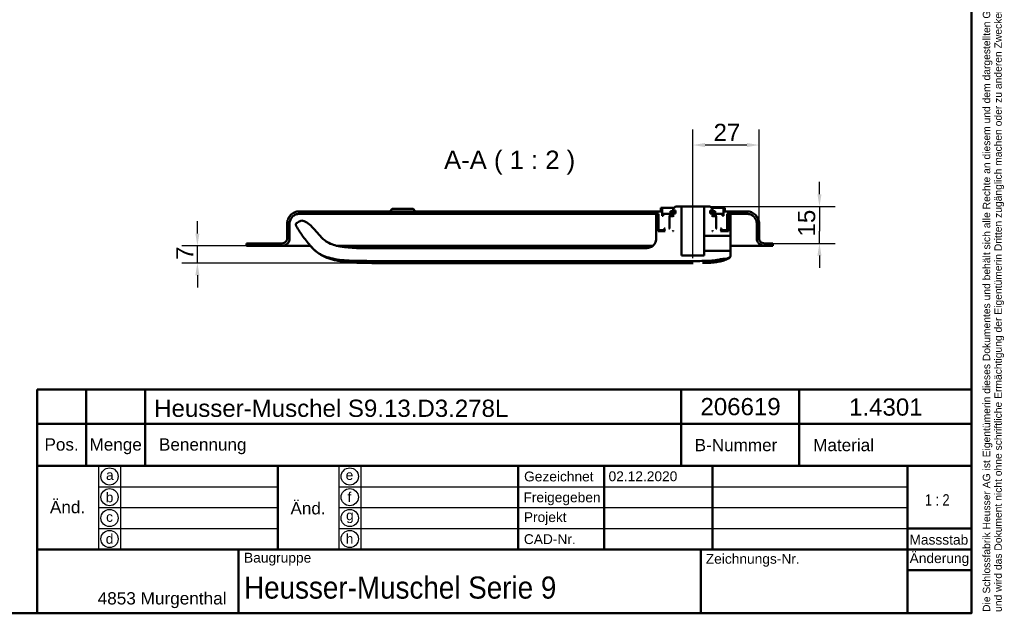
# Model space of a CAD drawing. Header units: millimetres. Extents: x 20 to 833, y 20 to 574.
# Tile 7 of 10: x 433 to 833, y 20 to 261. Entities that reach past the tile are written whole.
import ezdxf
from ezdxf.enums import TextEntityAlignment as Align

# ---------------------------------------------------------------- set-up
doc = ezdxf.new("R2010")
doc.units = ezdxf.units.MM
doc.header["$LTSCALE"] = 2
for name, color, linetype, lineweight in [('Bemaßungen(DIN)', 7, 'Continuous', 25), ('Mittellinie(DIN)', 7, 'Continuous', 25), ('Sichtbare Kanten(DIN)', 7, 'Continuous', 50), ('Skizziergeometrie(DIN)', 7, 'Continuous', 50), ('Skizzierlinie(DIN)', 7, 'Continuous', 25), ('Symbole(DIN)', 7, 'Continuous', 25)]:
    doc.layers.add(name, color=color, linetype=linetype, lineweight=lineweight)
doc.styles.add('Aktuell-DIN', font='arial.ttf')
doc.styles.add('Aktuell-DINGroßer Text', font='arial.ttf')
doc.styles.add('STANDARD-DIN~0', font='arial.ttf')
doc.styles.add('Textstil10', font='arial.ttf')
doc.styles.add('Textstil41', font='arial.ttf', dxfattribs={"width": 0.8})
doc.styles.add('Textstil83', font='arial.ttf', dxfattribs={"width": 0.8})
doc.dimstyles.new('CAD-LAN', dxfattribs={"dimscale": 2, "dimtxt": 3.5, "dimasz": 2.5, "dimexe": 3.175, "dimexo": 0, "dimgap": 0.8, "dimtad": 1, "dimrnd": 1e-08, "dimtxsty": 'STANDARD-DIN~0', "dimcen": 0.09, "dimdle": 10, "dimclrd": 250, "dimclre": 250, "dimclrt": 250, "dimadec": 0, "dimazin": 2, "dimtfac": 1, "dimtmove": 0, "dimatfit": 3, "dimfxl": 1, "dimtolj": 1, "dimtzin": 0, "dimlwd": 25, "dimlwe": 25, "dimarcsym": 0})

# ---------------------------------------------------------------- blocks, each defined once
blk = doc.blocks.new('Ränder Standardrahmen')
at = {"layer": 'Skizziergeometrie(DIN)', "flags": 128}
blk.add_lwpolyline([(10, 10), (10, 287), (410, 287), (410, 10), (10, 10)], dxfattribs=at)
blk = doc.blocks.new('Schriftfelder Heusser')
at = {"layer": 'Skizziergeometrie(DIN)'}
for p, q in [((101, 229.92), (101, 236.92)), ((101, 236.92), (291, 236.92)), ((111, 229.92), (111, 236.92)), ((123, 229.92), (123, 236.92)), ((232, 229.92), (232, 236.92)), ((256, 229.92), (256, 236.92)), ((291, 236.92), (291, 229.92)), ((101, 191.42), (101, 229.92)), ((101, 229.92), (291, 229.92)), ((111, 229.92), (111, 221.42)), ((123, 229.92), (123, 221.42)), ((232, 229.92), (232, 221.42)), ((256, 229.92), (256, 221.42)), ((291, 229.92), (291, 191.42)), ((101, 221.42), (291, 221.42)), ((150, 221.42), (150, 204.42)), ((198.85, 221.42), (198.85, 204.42)), ((216.35, 221.42), (216.35, 204.42)), ((238.35, 221.42), (238.35, 204.42)), ((278, 221.42), (278, 191.42)), ((278, 208.67), (291, 208.67)), ((101, 204.42), (291, 204.42)), ((142, 204.42), (142, 191.42)), ((236, 204.42), (236, 191.42)), ((278, 200.17), (291, 200.17)), ((291, 191.42), (101, 191.42))]:
    blk.add_line(p, q, dxfattribs=at)
at = {"layer": 'Skizzierlinie(DIN)'}
for p, q in [((113.5, 221.42), (113.5, 204.42)), ((118, 221.42), (118, 204.42)), ((162.35, 221.42), (162.35, 204.42)), ((166.85, 221.42), (166.85, 204.42)), ((113.5, 217.17), (150, 217.17)), ((162.35, 217.17), (278, 217.17)), ((113.5, 212.92), (150, 212.92)), ((162.35, 212.92), (278, 212.92)), ((113.5, 208.67), (150, 208.67)), ((162.35, 208.67), (278, 208.67))]:
    blk.add_line(p, q, dxfattribs=at)
for centre in [(115.75, 219.25), (164.6, 219.25), (115.75, 215.04), (164.6, 215.04), (115.75, 210.79), (164.6, 210.79), (115.75, 206.54), (164.6, 206.54)]:
    blk.add_circle(centre, 1.75, dxfattribs=at)
at = {"layer": 'Symbole(DIN)', "color": 7, "insert": (293.33, 191.7), "char_height": 1.5, "width": 182.3003, "attachment_point": 1, "rotation": 90, "line_spacing_factor": 0.944221, "style": 'Aktuell-DIN'}
blk.add_mtext('\\fArial|b0|i0;\\H1.5000;Die Schlossfabrik Heusser AG ist Eigentümerin dieses Dokumentes und behält sich alle Rechte an diesem und dem dargestellten Gegenstand vor. Der Empfänger anerkennt diese Rechte\\Pund wird das Dokument nicht ohne schriftliche Ermächtigung der Eigentümerin Dritten zugänglich machen oder zu anderen Zwecken verwenden, zu dem es ihm übergeben worden ist.\\P ', dxfattribs=at)
at = {"layer": 'Symbole(DIN)', "color": 179, "true_color": 0x262659, "style": 'Aktuell-DIN'}
for s, insert, char_height, attachment_point in [('Pos.', (106, 227), 2.489, 2), ('Menge', (117, 227), 2.489, 2), ('Benennung', (125.81, 225.38), 2.489, 4), ('B-Nummer', (234.74, 225.62), 2.489, 4), ('Material', (265.02, 225.62), 2.489, 5), ('\\fArial|b0|i0;Gezeichnet', (200.05, 219.23), 2, 4), ('\\fArial|b0|i0;a', (115.81, 219.53), 2, 5), ('\\fArial|b0|i0;e', (164.54, 219.53), 2, 5), ('\\fArial|b0|i0;f', (164.55, 215.06), 2, 5), ('\\fArial|b0|i0;b', (115.75, 215), 2, 5), ('\\fArial|b0|i0;Freigegeben', (199.92, 216), 2, 1), ('\\fArial|b0|i0;c', (115.75, 211.01), 2, 5), ('\\fArial|b0|i0;g', (164.63, 211.05), 2, 5), ('\\fArial|b0|i0;Projekt', (200, 211.98), 2, 1), ('\\fArial|b0|i0;d', (115.76, 206.55), 2, 5), ('\\fArial|b0|i0;h', (164.55, 206.57), 2, 5), ('\\fArial|b0|i0;CAD-Nr.', (200, 207.5), 2, 1), ('\\fArial|b0|i0;\\H2.0000;Massstab', (284.39, 206.37), 2, 5), ('\\fArial|b0|i0;\\H2.0000;Baugruppe', (143.1, 203.73), 2, 1), ('\\fArial|b0|i0;Zeichnungs-Nr.', (237, 203.5), 2, 1), ('\\fArial|b0|i0;\\H2.5000;4853 Murgenthal', (113.33, 192.46), 2.5, 7)]:
    blk.add_mtext(s, dxfattribs=dict(at, insert=insert, char_height=char_height, attachment_point=attachment_point))
at = {"layer": 'Symbole(DIN)', "color": 179, "true_color": 0x262659, "attachment_point": 5, "style": 'Aktuell-DIN'}
for s, insert, char_height, width in [('Änd.', (107.21, 213), 2.489, 12.3494), ('Änd.', (156.12, 212.76), 2.489, 12.3494), ('\\fArial|b0|i0;Änderung', (284.51, 202.33), 2, 12.1143)]:
    blk.add_mtext(s, dxfattribs=dict(at, insert=insert, char_height=char_height, width=width))
at = {"layer": 'Symbole(DIN)', "color": 7, "insert": (143.1, 196.62), "char_height": 4.5, "width": 90.18, "attachment_point": 4, "style": 'Aktuell-DIN'}
blk.add_mtext('\\fArial|b0|i0;\\W0.90;\\H4.5000;Heusser-Muschel Serie 9', dxfattribs=at)
at = {"layer": 'Symbole(DIN)', "color": 179, "true_color": 0x262659, "style": 'Textstil10'}
blk.add_attdef('ERSTELLUNGSDATUM_001', (217.23, 218.29), '', height=2, dxfattribs=at)
at = {"layer": 'Symbole(DIN)', "color": 179, "true_color": 0x262659}
for tag, height, style, p in [('AUTOR', 2.49, 'Aktuell-DIN', (240.03, 219.26)), ('KONTROLLDATUM', 2, 'Textstil10', (217.42, 215.04)), ('KONTROLLIERT_VON', 2, 'Textstil10', (239.98, 215.05))]:
    blk.add_attdef(tag, text='', height=height, dxfattribs=dict(at, style=style)).set_placement(p, align=Align.MIDDLE_LEFT)
at = {"layer": 'Symbole(DIN)', "color": 7, "style": 'Textstil83', "width": 0.8}
blk.add_attdef('Anfänglicher_Ansichtsmaßstab_001', (281.57, 213.34), '', height=2.3, dxfattribs=at)
at = {"layer": 'Symbole(DIN)', "color": 179, "true_color": 0x262659, "style": 'Textstil10'}
blk.add_attdef('PROJEKT', text='', height=2, dxfattribs=at).set_placement((217.77, 209.72), align=Align.BOTTOM_LEFT)
at = {"layer": 'Symbole(DIN)', "color": 7, "style": 'Textstil41', "width": 0.8}
blk.add_attdef('STATUS', text='', height=5, dxfattribs=at).set_placement((284.53, 195.86), align=Align.MIDDLE_CENTER)
blk = doc.blocks.new('*D11')
at = {"layer": 'Bemaßungen(DIN)', "color": 250, "linetype": 'Continuous', "lineweight": 25, "true_color": 0x3f3f3f, "transparency": 16777216}
for p, q in [((758.23, 190.48), (758.23, 195.48)), ((713.73, 185.48), (764.58, 185.48)), ((758.23, 185.48), (758.23, 180.48)), ((758.23, 180.48), (758.23, 175.48)), ((758.23, 170.48), (758.23, 175.48)), ((738.23, 170.48), (764.58, 170.48)), ((758.23, 165.48), (758.23, 160.48))]:
    blk.add_line(p, q, dxfattribs=at)
at = {"layer": 'Bemaßungen(DIN)', "color": 250, "linetype": 'Continuous', "true_color": 0x3f3f3f, "transparency": 16777216}
for points in [[(757.4, 190.48), (759.06, 190.48), (758.23, 185.48)], [(757.4, 165.48), (759.06, 165.48), (758.23, 170.48)]]:
    blk.add_solid(points, dxfattribs=at)
at = {"layer": 'Defpoints', "color": 0, "linetype": 'Continuous', "transparency": 16777216}
for p in [(713.73, 185.48), (738.23, 170.48), (758.23, 170.48)]:
    blk.add_point(p, dxfattribs=at)
at = {"layer": 'Bemaßungen(DIN)', "color": 250, "linetype": 'Continuous', "lineweight": 25, "true_color": 0x3f3f3f, "transparency": 16777216, "insert": (749.48, 173.27), "char_height": 7, "attachment_point": 1, "rotation": 90, "style": 'STANDARD-DIN~0'}
blk.add_mtext('\\A1;15', dxfattribs=at)
blk = doc.blocks.new('*D12')
at = {"layer": 'Bemaßungen(DIN)', "color": 250, "linetype": 'Continuous', "lineweight": 25, "true_color": 0x3f3f3f, "transparency": 16777216}
for p, q in [((706.73, 190.48), (706.73, 216.83)), ((733.73, 178.48), (733.73, 216.83)), ((728.73, 210.48), (711.73, 210.48))]:
    blk.add_line(p, q, dxfattribs=at)
at = {"layer": 'Bemaßungen(DIN)', "color": 250, "linetype": 'Continuous', "true_color": 0x3f3f3f, "transparency": 16777216}
for points in [[(711.73, 211.32), (711.73, 209.65), (706.73, 210.48)], [(728.73, 211.32), (728.73, 209.65), (733.73, 210.48)]]:
    blk.add_solid(points, dxfattribs=at)
at = {"layer": 'Defpoints', "color": 0, "linetype": 'Continuous', "transparency": 16777216}
for p in [(706.73, 210.48), (706.73, 190.48), (733.73, 178.48)]:
    blk.add_point(p, dxfattribs=at)
at = {"layer": 'Bemaßungen(DIN)', "color": 250, "linetype": 'Continuous', "lineweight": 25, "true_color": 0x3f3f3f, "transparency": 16777216, "insert": (715.16, 219.11), "char_height": 7, "attachment_point": 1, "style": 'STANDARD-DIN~0'}
blk.add_mtext('\\A1;27', dxfattribs=at)
blk = doc.blocks.new('*D13')
at = {"layer": 'Bemaßungen(DIN)', "color": 250, "linetype": 'Continuous', "lineweight": 25, "true_color": 0x3f3f3f, "transparency": 16777216}
for p, q in [((505.23, 174.48), (505.23, 179.48)), ((525.23, 169.48), (498.88, 169.48)), ((505.23, 162.49), (505.23, 169.48)), ((580.02, 162.49), (498.88, 162.49)), ((505.23, 157.49), (505.23, 152.49))]:
    blk.add_line(p, q, dxfattribs=at)
at = {"layer": 'Bemaßungen(DIN)', "color": 250, "linetype": 'Continuous', "true_color": 0x3f3f3f, "transparency": 16777216}
for points in [[(504.4, 174.48), (506.06, 174.48), (505.23, 169.48)], [(504.4, 157.49), (506.06, 157.49), (505.23, 162.49)]]:
    blk.add_solid(points, dxfattribs=at)
at = {"layer": 'Defpoints', "color": 0, "linetype": 'Continuous', "transparency": 16777216}
for p in [(505.23, 169.48), (525.23, 169.48), (580.02, 162.49)]:
    blk.add_point(p, dxfattribs=at)
at = {"layer": 'Bemaßungen(DIN)', "color": 250, "linetype": 'Continuous', "lineweight": 25, "true_color": 0x3f3f3f, "transparency": 16777216, "insert": (496.63, 163.72), "char_height": 7, "attachment_point": 1, "rotation": 90, "style": 'STANDARD-DIN~0'}
blk.add_mtext('\\A1;7', dxfattribs=at)

msp = doc.modelspace()

# ---------------------------------------------------------------- linework, layer by layer
at = {"layer": 'Mittellinie(DIN)', "linetype": 'Continuous'}
msp.add_line((706.73, 164.484), (706.73, 190.484), dxfattribs=at)
at = {"layer": 'Sichtbare Kanten(DIN)'}
for p, q in [((584.48, 184.484), (583.48, 183.484)), ((584.48, 184.484), (592.98, 184.484)), ((592.98, 184.484), (593.98, 183.484)), ((694.23, 184.984), (693.73, 184.984)), ((693.73, 184.984), (693.73, 183.484)), ((693.73, 184.984), (693.73, 183.484)), ((694.23, 181.684), (694.23, 184.984)), ((694.23, 184.984), (699.23, 184.984)), ((699.73, 185.484), (698.73, 184.484)), ((699.73, 185.484), (698.73, 184.484)), ((698.73, 184.484), (698.73, 183.784)), ((698.73, 184.484), (698.73, 183.784)), ((702.18, 185.484), (699.73, 185.484)), ((702.18, 165.484), (702.18, 185.484)), ((702.18, 185.484), (711.28, 185.484)), ((713.73, 185.484), (711.28, 185.484)), ((711.28, 185.484), (711.28, 173.484)), ((714.73, 184.484), (713.73, 185.484)), ((713.73, 185.484), (714.73, 184.484)), ((714.23, 184.984), (719.23, 184.984)), ((714.73, 183.784), (714.73, 184.484)), ((714.73, 184.484), (714.73, 183.784)), ((719.73, 184.984), (719.23, 184.984)), ((719.23, 184.984), (719.23, 181.684)), ((719.73, 183.484), (719.73, 184.984)), ((719.73, 184.984), (719.73, 183.484)), ((693.73, 183.484), (546.73, 183.484)), ((546.73, 182.484), (692.73, 182.484)), ((692.569, 181.985), (691.867, 181.985)), ((691.867, 181.985), (691.867, 174.473)), ((692.569, 175.484), (692.569, 181.985)), ((692.73, 181.985), (692.569, 181.985)), ((692.73, 182.484), (692.73, 176.084)), ((692.73, 182.484), (692.73, 176.084)), ((694.73, 181.684), (694.23, 181.684)), ((697.73, 182.484), (694.73, 182.484)), ((694.73, 182.484), (694.73, 181.684)), ((694.73, 181.684), (694.73, 182.484)), ((697.18, 181.484), (696.98, 181.684)), ((696.98, 181.684), (697.73, 181.684)), ((697.18, 176.684), (697.18, 181.484)), ((697.18, 181.484), (697.43, 181.484)), ((697.43, 181.484), (697.23, 181.284)), ((697.43, 181.484), (697.23, 181.284)), ((697.23, 181.284), (697.23, 176.484)), ((697.23, 181.284), (697.23, 176.484)), ((698.53, 181.484), (697.43, 181.484)), ((699.216, 183.584), (697.713, 183.584)), ((697.713, 183.584), (697.713, 182.684)), ((697.713, 183.584), (697.713, 182.684)), ((697.713, 182.684), (698.73, 182.684)), ((697.73, 181.684), (697.73, 182.484)), ((697.73, 182.484), (698.73, 182.484)), ((698.73, 181.684), (697.73, 181.684)), ((698.73, 181.284), (698.53, 181.484)), ((698.73, 181.484), (698.53, 181.484)), ((698.73, 183.784), (699.63, 183.784)), ((698.73, 182.684), (698.73, 181.284)), ((698.73, 182.684), (698.73, 181.284)), ((699.216, 182.684), (699.216, 183.584)), ((699.63, 183.584), (699.216, 183.584)), ((699.63, 182.684), (699.216, 182.684)), ((699.63, 183.784), (699.63, 182.684)), ((699.63, 182.684), (699.63, 183.784)), ((713.83, 182.684), (713.83, 183.784)), ((713.83, 183.784), (714.73, 183.784)), ((713.83, 182.684), (713.83, 183.784)), ((714.244, 183.584), (713.83, 183.584)), ((714.244, 182.684), (713.83, 182.684)), ((715.747, 183.584), (714.244, 183.584)), ((714.244, 183.584), (714.244, 182.684)), ((714.73, 181.284), (714.73, 182.684)), ((714.73, 182.684), (715.747, 182.684)), ((714.73, 182.684), (714.73, 181.284)), ((714.73, 182.484), (715.73, 182.484)), ((715.73, 181.684), (714.73, 181.684)), ((714.93, 181.484), (714.73, 181.284)), ((714.93, 181.484), (714.73, 181.484)), ((716.03, 181.484), (714.93, 181.484)), ((718.73, 182.484), (715.73, 182.484)), ((715.73, 182.484), (715.73, 181.684)), ((715.73, 181.684), (716.48, 181.684)), ((715.747, 182.684), (715.747, 183.584)), ((715.747, 183.584), (715.747, 182.684)), ((716.23, 181.284), (716.03, 181.484)), ((716.03, 181.484), (716.28, 181.484)), ((716.03, 181.484), (716.23, 181.284)), ((716.23, 176.484), (716.23, 181.284)), ((716.23, 181.284), (716.23, 176.484)), ((716.48, 181.684), (716.28, 181.484)), ((716.28, 181.484), (716.28, 176.684)), ((718.73, 181.684), (718.73, 182.484)), ((718.73, 181.684), (718.73, 182.484)), ((719.23, 181.684), (718.73, 181.684)), ((728.73, 183.484), (719.73, 183.484)), ((720.73, 176.084), (720.73, 182.484)), ((720.73, 182.484), (728.73, 182.484)), ((720.73, 182.484), (720.73, 176.084)), ((721.169, 181.985), (720.73, 181.985)), ((722.053, 181.985), (721.169, 181.985)), ((721.169, 181.985), (721.169, 175.484)), ((722.053, 173.684), (722.053, 181.985)), ((541.73, 178.484), (541.73, 172.484)), ((541.73, 172.484), (541.73, 178.484)), ((542.73, 172.484), (542.73, 178.484)), ((546.686, 179.386), (545.819, 178.856)), ((695.13, 175.984), (695.13, 176.484)), ((695.13, 176.484), (695.43, 176.484)), ((695.43, 176.484), (695.23, 176.284)), ((695.43, 176.484), (695.23, 176.284)), ((695.23, 176.284), (695.23, 175.684)), ((695.23, 176.284), (695.23, 175.684)), ((696.98, 176.484), (697.18, 176.684)), ((697.23, 176.484), (696.98, 176.484)), ((697.23, 176.684), (697.18, 176.684)), ((716.28, 176.684), (716.23, 176.684)), ((716.48, 176.484), (716.23, 176.484)), ((716.28, 176.684), (716.48, 176.484)), ((718.23, 176.284), (718.03, 176.484)), ((718.03, 176.484), (718.33, 176.484)), ((718.03, 176.484), (718.23, 176.284)), ((718.23, 175.684), (718.23, 176.284)), ((718.23, 176.284), (718.23, 175.684)), ((718.33, 176.484), (718.33, 175.984)), ((732.73, 178.484), (732.73, 172.484)), ((733.73, 172.484), (733.73, 178.484)), ((733.73, 178.484), (733.73, 178.484)), ((733.73, 172.484), (733.73, 178.484)), ((541.73, 172.484), (541.73, 172.484)), ((695.43, 175.484), (692.569, 175.484)), ((692.73, 176.084), (692.93, 175.884)), ((692.93, 175.884), (692.73, 176.084)), ((692.93, 175.884), (695.03, 175.884)), ((695.03, 175.884), (695.13, 175.984)), ((695.03, 175.884), (695.23, 175.884)), ((695.23, 175.984), (695.13, 175.984)), ((695.23, 175.684), (695.43, 175.484)), ((695.43, 175.484), (695.23, 175.684)), ((698.53, 175.484), (698.73, 175.684)), ((698.73, 175.484), (698.53, 175.484)), ((698.73, 175.684), (698.73, 175.484)), ((698.73, 175.684), (698.73, 175.484)), ((711.28, 173.484), (721.853, 173.484)), ((711.28, 170.484), (711.28, 173.484)), ((714.73, 175.484), (714.73, 175.684)), ((714.73, 175.684), (714.93, 175.484)), ((714.73, 175.684), (714.73, 175.484)), ((714.93, 175.484), (714.73, 175.484)), ((718.03, 175.484), (718.23, 175.684)), ((718.03, 175.484), (718.23, 175.684)), ((721.169, 175.484), (718.03, 175.484)), ((718.33, 175.984), (718.23, 175.984)), ((718.23, 175.884), (718.43, 175.884)), ((718.33, 175.984), (718.43, 175.884)), ((718.43, 175.884), (720.53, 175.884)), ((720.53, 175.884), (720.73, 176.084)), ((720.53, 175.884), (720.73, 176.084)), ((539.73, 170.484), (525.23, 170.484)), ((525.23, 170.484), (525.23, 169.484)), ((525.23, 170.454), (525.23, 170.454)), ((525.23, 169.484), (525.23, 170.454)), ((525.23, 169.484), (539.73, 169.484)), ((525.23, 169.484), (525.23, 169.484)), ((551.215, 169.484), (539.73, 169.484)), ((565.268, 169.484), (562.021, 169.484)), ((690.542, 169.484), (565.268, 169.484)), ((685.867, 168.473), (580.015, 168.473)), ((711.28, 167.484), (711.28, 170.484)), ((735.73, 169.484), (722.032, 169.484)), ((738.23, 170.484), (735.73, 170.484)), ((735.73, 169.484), (739.23, 169.484)), ((738.23, 170.454), (738.23, 170.484)), ((738.23, 170.454), (738.23, 170.484)), ((739.23, 170.454), (738.23, 170.454)), ((739.23, 169.484), (739.23, 170.454)), ((739.23, 169.484), (739.23, 170.454)), ((711.28, 165.484), (702.18, 165.484)), ((721.853, 167.484), (711.28, 167.484)), ((711.28, 167.484), (711.28, 165.484)), ((720.725, 164.276), (721.294, 164.532)), ((722.053, 165.708), (722.053, 167.284)), ((580.015, 163.3), (706.869, 163.3))]:
    msp.add_line(p, q, dxfattribs=at)
for points, degree, knots in [([(546.73, 183.484), (546.382, 183.484), (546.036, 183.449), (545.366, 183.308), (545.044, 183.205), (544.132, 182.808), (543.586, 182.427), (542.686, 181.494), (542.334, 180.953), (541.852, 179.763), (541.73, 179.129), (541.73, 178.484)], 3, [-0.78930523, -0.78930523, -0.78930523, -0.78930523, -0.68480532, -0.68480532, -0.58346864, -0.58346864, -0.38572109, -0.38572109, -0.19345948, -0.19345948, 0, 0, 0, 0]), ([(542.73, 178.484), (542.73, 178.762), (542.758, 179.039), (542.871, 179.576), (542.953, 179.833), (543.271, 180.563), (543.575, 180.999), (544.322, 181.719), (544.755, 182.001), (545.707, 182.387), (546.214, 182.484), (546.73, 182.484)], 3, [-0.63144419, -0.63144419, -0.63144419, -0.63144419, -0.54784426, -0.54784426, -0.46677491, -0.46677491, -0.30857687, -0.30857687, -0.15476759, -0.15476759, 0, 0, 0, 0]), ([(733.73, 178.484), (733.73, 178.832), (733.694, 179.178), (733.553, 179.848), (733.451, 180.17), (733.053, 181.082), (732.673, 181.628), (731.74, 182.528), (731.198, 182.88), (730.009, 183.362), (729.375, 183.484), (728.73, 183.484)], 3, [-0.78930523, -0.78930523, -0.78930523, -0.78930523, -0.68480532, -0.68480532, -0.58346864, -0.58346864, -0.38572109, -0.38572109, -0.19345948, -0.19345948, 0, 0, 0, 0]), ([(728.73, 182.484), (729.008, 182.484), (729.285, 182.456), (729.821, 182.343), (730.079, 182.261), (730.808, 181.943), (731.245, 181.639), (731.965, 180.892), (732.247, 180.459), (732.632, 179.507), (732.73, 179), (732.73, 178.484)], 3, [-0.63144419, -0.63144419, -0.63144419, -0.63144419, -0.54784426, -0.54784426, -0.46677491, -0.46677491, -0.30857687, -0.30857687, -0.15476758, -0.15476758, 0, 0, 0, 0]), ([(545.819, 178.856), (545.668, 178.764), (545.514, 178.67), (545.348, 178.501), (545.303, 178.442), (545.242, 178.313), (545.225, 178.248), (545.217, 178.092), (545.234, 178.006), (545.308, 177.781), (545.388, 177.64), (545.468, 177.501)], 3, [-0.17367895, -0.17367895, -0.17367895, -0.17367895, -0.12156866, -0.12156866, -0.09787758, -0.09787758, -0.07579482, -0.07579482, -0.04796725, -0.04796725, -0.00000831, -0.00000831, -0.00000831, -0.00000831]), ([(545.468, 177.501), (546.329, 176.003), (547.264, 174.554), (549.281, 171.766), (550.357, 170.435), (551.503, 169.161)], 3, [-1.0323292, -1.0323292, -1.0323292, -1.0323292, -0.5141271, -0.5141271, 0, 0, 0, 0]), ([(555.707, 172.921), (554.183, 174.492), (552.823, 176.268), (550.739, 178.226), (549.967, 178.878), (548.814, 179.473), (548.434, 179.624), (547.736, 179.736), (547.505, 179.712), (547.059, 179.614), (546.858, 179.491), (546.686, 179.386)], 3, [-0.50021575, -0.50021575, -0.50021575, -0.50021575, -0.23943298, -0.23943298, -0.13865835, -0.13865835, -0.09616056, -0.09616056, -0.06047166, -0.06047166, 0, 0, 0, 0]), ([(541.73, 172.484), (541.73, 172.345), (541.716, 172.207), (541.659, 171.939), (541.618, 171.81), (541.459, 171.445), (541.307, 171.227), (540.934, 170.867), (540.717, 170.726), (540.242, 170.533), (539.988, 170.484), (539.73, 170.484)], 3, [-0.31572209, -0.31572209, -0.31572209, -0.31572209, -0.27392213, -0.27392213, -0.23338746, -0.23338746, -0.15428844, -0.15428844, -0.07738379, -0.07738379, -0.00000193, -0.00000193, -0.00000193, -0.00000193]), ([(539.73, 169.484), (539.939, 169.484), (540.146, 169.506), (540.548, 169.59), (540.741, 169.652), (541.289, 169.89), (541.616, 170.118), (542.156, 170.678), (542.368, 171.003), (542.657, 171.717), (542.73, 172.097), (542.73, 172.484)], 3, [-0.47358314, -0.47358314, -0.47358314, -0.47358314, -0.41088319, -0.41088319, -0.35008119, -0.35008119, -0.23143265, -0.23143265, -0.11607569, -0.11607569, 0, 0, 0, 0]), ([(580.015, 168.473), (574.003, 168.473), (569.005, 168.473), (562.682, 169.254), (560.844, 169.697), (557.594, 171.095), (556.578, 172.023), (555.707, 172.921)], 3, [-1.2266395, -1.2266395, -1.2266395, -1.2266395, -0.691815, -0.691815, -0.3753769, -0.3753769, 0, 0, 0, 0]), ([(691.867, 174.473), (691.867, 173.346), (691.867, 172.263), (691.503, 170.88), (691.334, 170.466), (690.848, 169.747), (690.556, 169.46), (689.766, 168.942), (689.269, 168.767), (687.873, 168.473), (686.891, 168.473), (685.867, 168.473)], 3, [-1.1173827, -1.1173827, -1.1173827, -1.1173827, -0.7826773, -0.7826773, -0.6296804, -0.6296804, -0.4865248, -0.4865248, -0.3073079, -0.3073079, 0, 0, 0, 0]), ([(721.853, 173.484), (721.867, 173.484), (721.881, 173.485), (721.908, 173.491), (721.921, 173.495), (721.957, 173.511), (721.979, 173.526), (722.015, 173.564), (722.029, 173.585), (722.049, 173.633), (722.053, 173.658), (722.053, 173.684)], 3, [-0.031571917, -0.031571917, -0.031571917, -0.031571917, -0.027391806, -0.027391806, -0.023338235, -0.023338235, -0.015428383, -0.015428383, -0.007738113, -0.007738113, 0, 0, 0, 0]), ([(722.053, 173.684), (722.053, 173.684), (722.053, 173.684), (722.053, 173.643), (722.05, 173.459), (722.046, 173.162), (722.041, 172.761), (722.037, 172.274), (722.031, 171.533), (722.029, 170.902), (722.029, 170.484)], 3, [0, 0, 0, 0, 0.00001441, 0.06149449, 0.12297456, 0.18445463, 0.24593471, 0.30741478, 0.36889486, 0.49185516, 0.49185516, 0.49185516, 0.49185516]), ([(732.73, 172.484), (732.73, 172.276), (732.751, 172.068), (732.836, 171.666), (732.897, 171.473), (733.136, 170.925), (733.364, 170.598), (733.924, 170.058), (734.249, 169.846), (734.963, 169.557), (735.343, 169.484), (735.73, 169.484)], 3, [-0.47358314, -0.47358314, -0.47358314, -0.47358314, -0.41088319, -0.41088319, -0.35008119, -0.35008119, -0.23143265, -0.23143265, -0.11607569, -0.11607569, 0, 0, 0, 0]), ([(735.73, 170.484), (735.591, 170.484), (735.452, 170.498), (735.184, 170.555), (735.056, 170.596), (734.691, 170.755), (734.473, 170.907), (734.113, 171.28), (733.971, 171.497), (733.779, 171.973), (733.73, 172.226), (733.73, 172.484)], 3, [-0.31571433, -0.31571433, -0.31571433, -0.31571433, -0.27392213, -0.27392213, -0.23338746, -0.23338746, -0.15428844, -0.15428844, -0.07738379, -0.07738379, 0, 0, 0, 0]), ([(551.503, 169.161), (552.424, 168.139), (553.512, 167.016), (556.838, 165.159), (558.779, 164.521), (565.788, 163.3), (571.642, 163.3), (580.015, 163.3)], 3, [-5.3413361, -5.3413361, -5.3413361, -5.3413361, -3.87583, -3.87583, -2.5120678, -2.5120678, 0, 0, 0, 0]), ([(551.503, 169.161), (551.617, 169.034), (551.726, 168.915), (551.838, 168.794), (552.674, 167.891), (553.61, 167.036), (554.64, 166.338), (555.67, 165.64), (556.783, 165.085), (557.938, 164.642), (558.516, 164.42), (559.104, 164.226), (559.699, 164.054), (560.293, 163.883), (560.894, 163.733), (561.499, 163.602), (562.104, 163.471), (562.712, 163.358), (563.323, 163.26), (563.934, 163.161), (564.547, 163.077), (565.161, 163.005), (565.776, 162.932), (566.392, 162.871), (567.009, 162.818), (567.625, 162.766), (568.243, 162.723), (568.862, 162.687), (569.481, 162.65), (570.1, 162.621), (570.72, 162.597), (571.339, 162.573), (571.959, 162.555), (572.579, 162.54), (573.199, 162.526), (573.819, 162.515), (574.439, 162.508), (575.059, 162.5), (575.679, 162.495), (576.299, 162.492), (576.919, 162.488), (577.539, 162.487), (578.158, 162.486), (578.778, 162.485), (579.397, 162.485), (580.015, 162.485)], 3, [0, 0, 0, 0, 0.0498317, 0.0498317, 0.0498317, 0.4216322, 0.4216322, 0.4216322, 0.7934328, 0.7934328, 0.7934328, 0.979333, 0.979333, 0.979333, 1.1652333, 1.1652333, 1.1652333, 1.3511335, 1.3511335, 1.3511335, 1.5370338, 1.5370338, 1.5370338, 1.7229341, 1.7229341, 1.7229341, 1.9088343, 1.9088343, 1.9088343, 2.0947346, 2.0947346, 2.0947346, 2.2806348, 2.2806348, 2.2806348, 2.4665351, 2.4665351, 2.4665351, 2.6524353, 2.6524353, 2.6524353, 2.8383356, 2.8383356, 2.8383356, 3.024121, 3.024121, 3.024121, 3.024121]), ([(722.029, 170.484), (722.029, 170.066), (722.031, 169.435), (722.037, 168.694), (722.041, 168.207), (722.046, 167.806), (722.05, 167.509), (722.053, 167.325), (722.053, 167.284), (722.053, 167.284), (722.053, 167.284)], 3, [0, 0, 0, 0, 0.12296025, 0.1844403, 0.24592035, 0.3074004, 0.36888045, 0.4303605, 0.49184055, 0.49215551, 0.49215551, 0.49215551, 0.49215551]), ([(716.654, 163.728), (717.249, 163.831), (717.878, 163.968), (719.159, 164.173), (719.794, 164.239), (720.43, 164.219)], 3, [-0.38718082, -0.38718082, -0.38718082, -0.38718082, -0.19115671, -0.19115671, -0.00002529, -0.00002529, -0.00002529, -0.00002529]), ([(721.886, 164.912), (721.886, 164.911), (721.886, 164.912), (721.882, 164.906), (721.875, 164.897), (721.84, 164.852), (721.899, 164.902), (721.62, 164.589), (721.455, 164.456), (721.006, 164.202), (720.755, 164.078), (720.137, 163.818), (719.779, 163.684), (719.379, 163.554)], 3, [0, 0, 0, 0, 0.136301, 0.136301, 0.318937, 0.318937, 0.775658, 0.775658, 1.0136967, 1.0136967, 1.1833891, 1.1833891, 1.335601, 1.335601, 1.335601, 1.335601]), ([(720.43, 164.219), (720.49, 164.217), (720.535, 164.215), (720.631, 164.233), (720.672, 164.252), (720.725, 164.276)], 3, [-0.035306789, -0.035306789, -0.035306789, -0.035306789, -0.017481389, -0.017481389, 0, 0, 0, 0]), ([(721.294, 164.532), (721.431, 164.594), (721.567, 164.655), (721.762, 164.783), (721.83, 164.841), (721.943, 164.983), (721.981, 165.064), (722.053, 165.32), (722.053, 165.511), (722.053, 165.708)], 3, [-0.16488382, -0.16488382, -0.16488382, -0.16488382, -0.12161657, -0.12161657, -0.09145523, -0.09145523, -0.05932166, -0.05932166, -0.0000025, -0.0000025, -0.0000025, -0.0000025]), ([(722.053, 167.284), (722.053, 167.298), (722.052, 167.312), (722.046, 167.339), (722.042, 167.352), (722.026, 167.388), (722.011, 167.41), (721.974, 167.446), (721.952, 167.46), (721.905, 167.48), (721.879, 167.484), (721.853, 167.484)], 3, [-0.03157194, -0.03157194, -0.03157194, -0.03157194, -0.027392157, -0.027392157, -0.023338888, -0.023338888, -0.015429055, -0.015429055, -0.007738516, -0.007738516, 0, 0, 0, 0]), ([(580.016, 162.485), (580.016, 162.485), (581.602, 162.485), (584.773, 162.486), (591.114, 162.485), (600.627, 162.485), (613.317, 162.485), (627.584, 162.485), (643.437, 162.485), (659.304, 162.485), (675.16, 162.485), (687.836, 162.485), (697.389, 162.485), (703.723, 162.485), (706.867, 162.485)], 5, [0, 0, 0, 0, 0, 0, 0.0001149, 0.7929364, 1.585758, 3.1714011, 4.7570442, 6.3426873, 7.9283304, 9.5139735, 11.0996166, 12.6881676, 12.6881676, 12.6881676, 12.6881676, 12.6881676, 12.6881676]), ([(706.869, 163.3), (708.049, 163.3), (709.229, 163.298), (711.495, 163.317), (712.739, 163.34), (713.871, 163.413)], 3, [-0.70980307, -0.70980307, -0.70980307, -0.70980307, -0.34028588, -0.34028588, 0, 0, 0, 0]), ([(717.945, 163.157), (717.783, 163.12), (717.619, 163.084), (716.768, 162.908), (716.044, 162.797), (714.352, 162.611), (713.373, 162.557), (712.065, 162.517), (711.734, 162.509), (711.156, 162.5), (710.908, 162.496), (710.661, 162.494)], 3, [1.50304512, 1.50304512, 1.50304512, 1.50304512, 1.55602395, 1.55602395, 1.77468959, 1.77468959, 2.06796185, 2.06796185, 2.1673888, 2.1673888, 2.24159978, 2.24159978, 2.24159978, 2.24159978]), ([(713.871, 163.413), (714.36, 163.445), (714.852, 163.487), (715.777, 163.592), (716.218, 163.653), (716.652, 163.728)], 3, [-0.27987279, -0.27987279, -0.27987279, -0.27987279, -0.1329255, -0.1329255, -0.00064851, -0.00064851, -0.00064851, -0.00064851]), ([(717.319, 163.024), (717.422, 163.044), (717.778, 163.117), (718.341, 163.245), (718.858, 163.384), (719.3, 163.523), (719.601, 163.629), (719.728, 163.675)], 5, [0.34551976, 0.34551976, 0.34551976, 0.34551976, 0.34551976, 0.34551976, 0.39901306, 0.53186776, 0.64871377, 0.64871377, 0.64871377, 0.64871377, 0.64871377, 0.64871377])]:
    msp.add_open_spline(points, degree=degree, knots=knots, dxfattribs=at)

# ---------------------------------------------------------------- block references
at = {"xscale": 2, "yscale": 2, "zscale": 2}
msp.add_blockref('Ränder Standardrahmen', (0, 0), dxfattribs=at)
msp.add_blockref('Schriftfelder Heusser', (238, -362.833), dxfattribs=at).add_auto_attribs({'ERSTELLUNGSDATUM_001': '02.12.2020', 'Anfänglicher_Ansichtsmaßstab_001': '1 : 2'})

# ---------------------------------------------------------------- texts
at = {"layer": 'Symbole(DIN)', "color": 7, "insert": (605.557, 198.484), "char_height": 7.4676, "attachment_point": 7, "style": 'Aktuell-DINGroßer Text'}
msp.add_mtext('A-A ( 1 : 2 )', dxfattribs=at)
at = {"layer": 'Symbole(DIN)', "color": 7, "char_height": 7, "attachment_point": 1, "style": 'Aktuell-DIN'}
for s, insert, width in [('{\\fArial|b0|i0;\\H7.0000;Heusser-Muschel S9.13.D3.278L}', (487.659, 106.906), 144.02821), ('{\\fArial|b0|i0;\\H7.0000;206619}', (709.83, 107.58), 32.62043), ('{\\fArial|b0|i0;\\H7.0000;1.4301}', (770.274, 107.401), 29.89939)]:
    msp.add_mtext(s, dxfattribs=dict(at, insert=insert, width=width))

# ---------------------------------------------------------------- dimensions: what is measured, and where the dimension line sits
at = {"layer": 'Bemaßungen(DIN)', "color": 250, "linetype": 'Continuous', "lineweight": 25, "true_color": 0x3f3f3f}
dim = msp.add_linear_dim(base=(706.73, 210.484), p1=(733.73, 178.484), p2=(706.73, 190.484), dimstyle='CAD-LAN', override={"dimgap": 0.8, "dimdec": 2, "dimtol": 0, "dimlim": 0, "dimtp": 0, "dimtm": 0, "dimtdec": 2, "dimtofl": 0, "dimatfit": 1}, dxfattribs=at)
dim.commit()
dim.dimension.update_dxf_attribs({"geometry": '*D12', "text_midpoint": (720.23, 210.484), "dimtype": 160})
for base, p1, p2, override, picture, middle in [((758.23, 170.484), (713.73, 185.484), (738.23, 170.484), {"dimgap": 0.8, "dimdec": 2, "dimtol": 0, "dimlim": 0, "dimtp": 0, "dimtm": 0, "dimtdec": 2, "dimtofl": 0}, '*D11', (758.23, 177.984)), ((505.23, 169.484), (580.016, 162.485), (525.23, 169.484), {"dimgap": 0.8, "dimdec": 2, "dimtol": 0, "dimlim": 0, "dimtp": 0, "dimtm": 0, "dimtdec": 2, "dimtofl": 1, "dimatfit": 1}, '*D13', (505.23, 165.985))]:
    dim = msp.add_linear_dim(base=base, p1=p1, p2=p2, angle=90, dimstyle='CAD-LAN', override=override, dxfattribs=at)
    dim.commit()
    dim.dimension.update_dxf_attribs({"geometry": picture, "text_midpoint": middle, "dimtype": 160})

doc.saveas('drawing.dxf')
